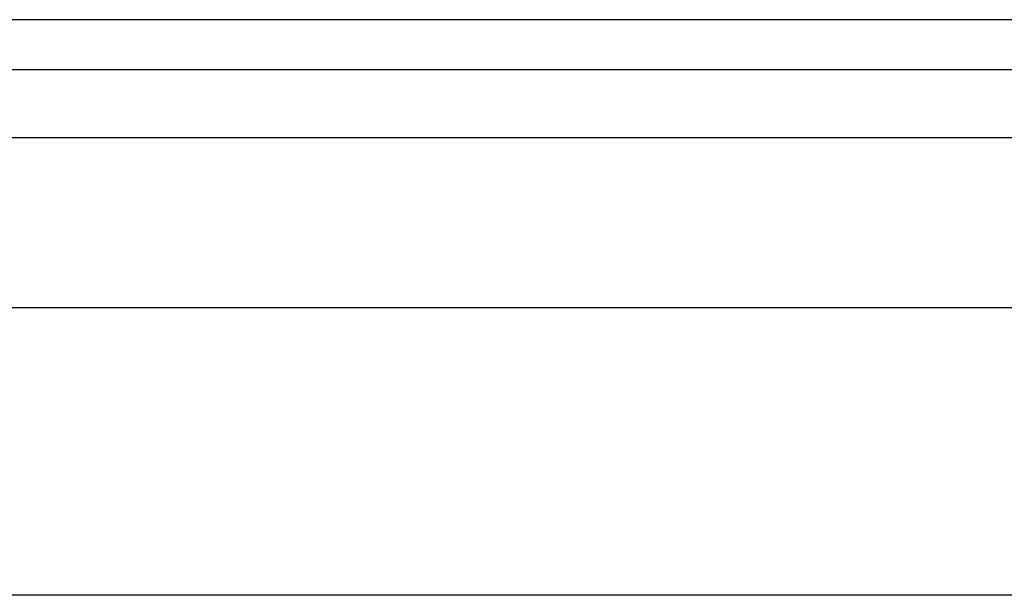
# Model space of a CAD drawing. Header units: inches. Extents: x 0 to 152, y -25 to 98.
# Tile 56 of 88: x 41.053 to 42.736, y 69.838 to 70.822. Entities that reach past the tile are written whole.
import ezdxf

# ---------------------------------------------------------------- set-up
doc = ezdxf.new("R2010")
doc.units = ezdxf.units.IN
doc.header["$LTSCALE"] = 9.095314
doc.header["$MEASUREMENT"] = 0
doc.layers.add('Visible Edges(ANSI)', color=7, linetype='Continuous', lineweight=25)
doc.layers.add('Visible Tangent Edges(ANSI)', color=7, linetype='Continuous', lineweight=25)

msp = doc.modelspace()

# ---------------------------------------------------------------- linework, layer by layer
at = {"layer": 'Visible Edges(ANSI)'}
for p, q in [((44.7822, 70.8223), (7.7991, 70.8223)), ((7.7991, 70.7374), (44.7822, 70.7374)), ((8.6934, 70.3304), (43.8623, 70.3304)), ((43.8623, 69.8384), (8.6934, 69.8384))]:
    msp.add_line(p, q, dxfattribs=at)
at = {"layer": 'Visible Tangent Edges(ANSI)'}
msp.add_line((7.7991, 70.6212), (44.7822, 70.6212), dxfattribs=at)

doc.saveas('drawing.dxf')
